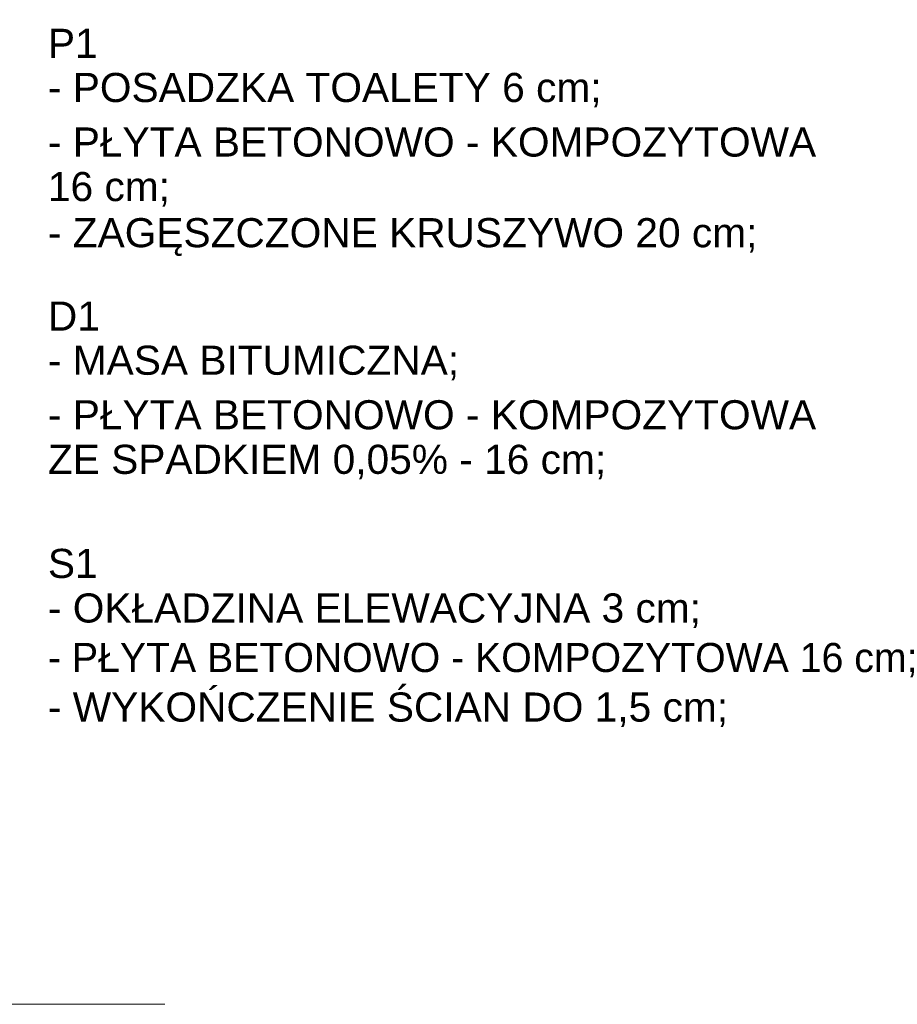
# Model space of a CAD drawing. Header units: metres. Extents: x 5507784 to 5508297, y 5948658 to 5948992.
# Tile 36 of 98: x 5507986.19 to 5507988.59, y 5948933.96 to 5948936.65. Entities that reach past the tile are written whole.
import ezdxf

# ---------------------------------------------------------------- set-up
doc = ezdxf.new("R2010")
doc.units = ezdxf.units.M
doc.layers.add('PDF_Text', color=5, linetype='CONTINUOUS')
doc.layers.add('PDF_ZWYKŁA_Nr_Pióra__1', color=7, linetype='CONTINUOUS')
doc.styles.add('PDF Arial', font='arial.ttf')

msp = doc.modelspace()

# ---------------------------------------------------------------- linework, layer by layer
at = {"layer": 'PDF_ZWYKŁA_Nr_Pióra__1', "lineweight": 0}
msp.add_lwpolyline([(5507986.584, 5948933.9578), (5507985.8342, 5948933.9578)], dxfattribs=at)

# ---------------------------------------------------------------- texts
at = {"layer": 'PDF_Text', "color": 7, "attachment_point": 7, "style": 'PDF Arial'}
for s, insert, char_height in [('P1', (5507986.2642, 5948936.5458), 0.07957), ('- POSADZKA TOALETY 6 cm;', (5507986.2642, 5948936.4103), 0.079573), ('- PŁYTA BETONOWO - KOMPOZYTOWA', (5507986.2642, 5948936.2748), 0.079573), ('16 cm;', (5507986.2642, 5948936.1394), 0.07957), ('- ZAGĘSZCZONE KRUSZYWO 20 cm;', (5507986.2642, 5948936.0039), 0.079573), ('D1', (5507986.2642, 5948935.8), 0.07957), ('- MASA BITUMICZNA;', (5507986.2642, 5948935.6645), 0.079573), ('- PŁYTA BETONOWO - KOMPOZYTOWA', (5507986.2642, 5948935.529), 0.079573), ('ZE SPADKIEM 0,05% - 16 cm;', (5507986.2642, 5948935.3935), 0.079573), ('S1', (5507986.2642, 5948935.1225), 0.07957), ('- OKŁADZINA ELEWACYJNA 3 cm;', (5507986.2642, 5948934.987), 0.079573), ('- PŁYTA BETONOWO - KOMPOZYTOWA 16 cm;', (5507986.2642, 5948934.8516), 0.079573), ('- WYKOŃCZENIE ŚCIAN DO 1,5 cm;', (5507986.2642, 5948934.7161), 0.079573)]:
    msp.add_mtext(s, dxfattribs=dict(at, insert=insert, char_height=char_height))

doc.saveas('drawing.dxf')
